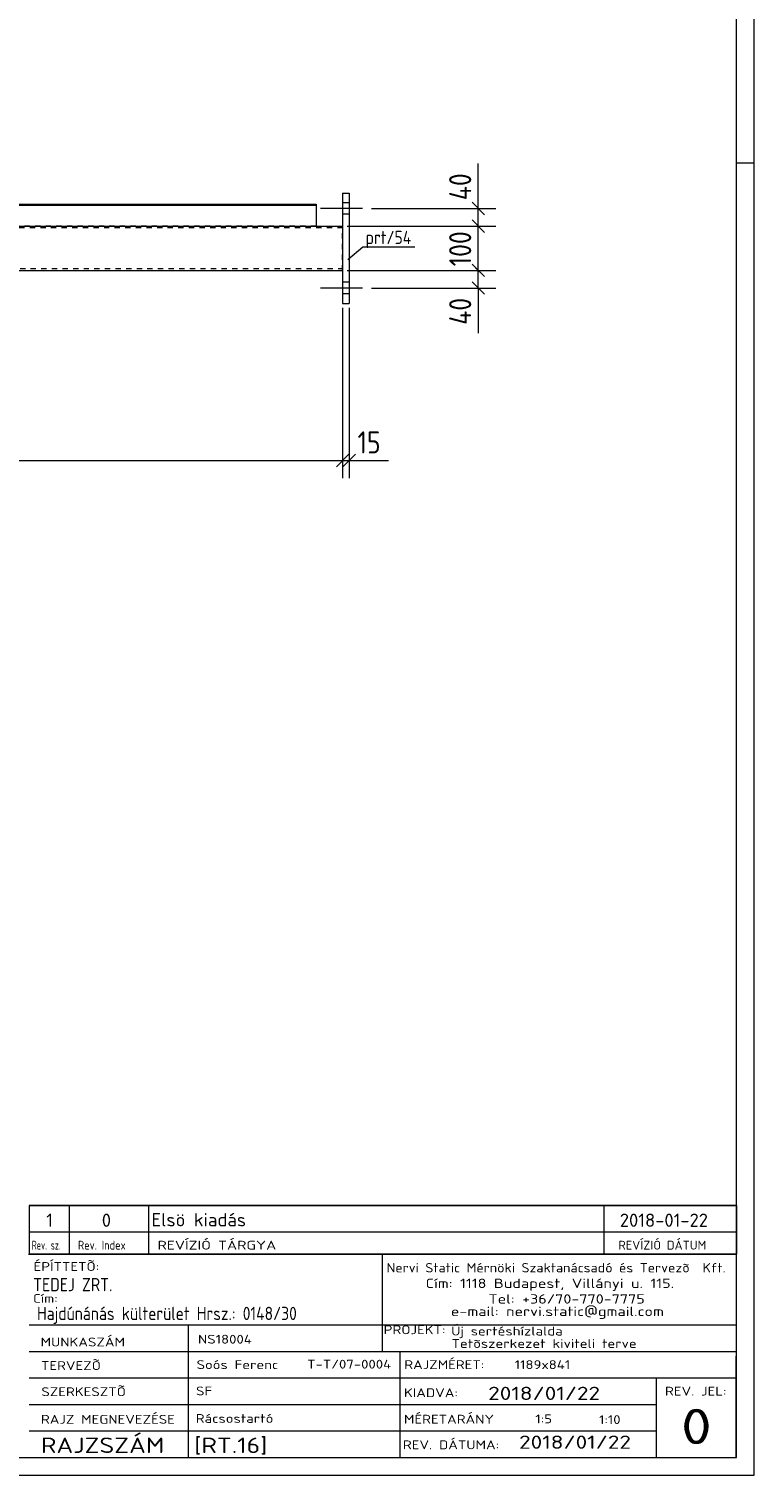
# Model space of a CAD drawing. Header units: millimetres. Extents: x 1 to 1188, y 1 to 840.
# Tile 5 of 6: x 1024 to 1188, y 1 to 328. Entities that reach past the tile are written whole.
import ezdxf

# ---------------------------------------------------------------- set-up
doc = ezdxf.new("R2010")
doc.units = ezdxf.units.MM
doc.header["$LTSCALE"] = 0.6
doc.linetypes.add('XKITLINE00', pattern=[0])
doc.linetypes.add('XKITLINE02', pattern=[4, 2, -2])
for name, color, linetype, lineweight in [('Bolt', 7, 'Continuous', 0), ('DrawingSheet', 5, 'Continuous', 0), ('OtherObjectType', 1, 'Continuous', 0), ('Part', 2, 'Continuous', 0), ('PartMark', 3, 'Continuous', 0), ('Z-DIMENSIONS', 1, 'Continuous', 0)]:
    doc.layers.add(name, color=color, linetype=linetype, lineweight=lineweight)
doc.styles.add('ISOCPEUR', font='ISOCPEUR.TTF')

msp = doc.modelspace()

# ---------------------------------------------------------------- linework, layer by layer
at = {"layer": 'Bolt', "color": 4, "linetype": 'XKITLINE00', "lineweight": 0}
for p, q in [((1096.4, 289.05), (1094.9, 289.05)), ((1096.4, 289.05), (1094.9, 289.05)), ((1099.4, 287.75), (1089.9, 287.75)), ((1099.4, 287.75), (1089.9, 287.75)), ((1096.4, 286.45), (1094.9, 286.45)), ((1096.4, 286.45), (1094.9, 286.45)), ((1099.4, 269.75), (1089.9, 269.75)), ((1099.4, 269.75), (1089.9, 269.75)), ((1096.4, 271.05), (1094.9, 271.05)), ((1096.4, 271.05), (1094.9, 271.05)), ((1096.4, 268.45), (1094.9, 268.45)), ((1096.4, 268.45), (1094.9, 268.45))]:
    msp.add_line(p, q, dxfattribs=at)
at = {"layer": 'DrawingSheet', "color": 2, "linetype": 'XKITLINE00', "lineweight": 0}
for p, q in [((1188, 1), (1188, 840)), ((1188, 298), (1184, 298)), ((1, 1), (1188, 1))]:
    msp.add_line(p, q, dxfattribs=at)
at = {"layer": 'DrawingSheet', "color": 3, "linetype": 'XKITLINE00', "lineweight": 0}
for p, q in [((1184, 5), (1184, 836)), ((5, 5), (1184, 5))]:
    msp.add_line(p, q, dxfattribs=at)
at = {"layer": 'OtherObjectType', "color": 7, "linetype": 'XKITLINE00', "lineweight": 0}
for p, q in [((1024, 62.05), (1184, 62.05)), ((1024, 62.05), (1024, 56.05)), ((1033, 62.05), (1033, 56.05)), ((1051, 62.05), (1051, 56.05)), ((1154, 62.05), (1154, 56.05)), ((1184, 62.05), (1184, 56.05)), ((1024, 56.05), (1024, 51.05)), ((1024, 56.05), (1184, 56.05)), ((1033, 56.05), (1033, 51.05)), ((1051, 56.05), (1051, 51.05)), ((1154, 56.05), (1154, 51.05)), ((1184, 56.05), (1184, 51.05)), ((1023.84, 51.05), (1184, 51.05)), ((1184, 51.05), (1024, 51.05)), ((1103.84, 51), (1103.84, 35)), ((1183.98, 5), (1184, 51.05)), ((1023.98, 35), (1183.98, 35)), ((1059.98, 35), (1059.98, 5)), ((1103.84, 35), (1103.84, 29)), ((1023.98, 29), (1107.84, 29)), ((1107.84, 29), (1107.84, 5)), ((1107.84, 29), (1183.84, 29)), ((1023.98, 23), (1183.98, 23)), ((1165.84, 23), (1165.84, 5)), ((1023.98, 17), (1165.84, 17)), ((1023.98, 11), (1165.98, 11)), ((1023.98, 5), (1183.98, 5))]:
    msp.add_line(p, q, dxfattribs=at)
at = {"layer": 'OtherObjectType', "color": 1, "linetype": 'XKITLINE00', "lineweight": 0}
for p, q in [((1184, 62.05), (1024, 62.05)), ((1024, 56.05), (1184, 56.05))]:
    msp.add_line(p, q, dxfattribs=at)
at = {"layer": 'Part', "color": 2, "linetype": 'XKITLINE00', "lineweight": 0}
for p, q in [((1088.9, 288.45), (258.45, 288.45)), ((525.99, 288.75), (1088.9, 288.75)), ((1088.9, 288.75), (1088.9, 283.75)), ((1094.9, 291.25), (1094.9, 266.25)), ((1094.9, 291.25), (1096.4, 291.25)), ((1096.4, 291.25), (1096.4, 266.25)), ((97.9, 283.75), (1094.9, 283.75)), ((97.9, 273.75), (1094.9, 273.75)), ((1094.9, 266.25), (1096.4, 266.25))]:
    msp.add_line(p, q, dxfattribs=at)
at = {"layer": 'Part', "color": 7, "linetype": 'XKITLINE02', "lineweight": 0}
for p, q in [((1094.9, 283.35), (97.9, 283.35)), ((1088.9, 283.75), (103.9, 283.75)), ((1094.9, 273.75), (1094.9, 283.75)), ((97.9, 274.15), (1094.9, 274.15))]:
    msp.add_line(p, q, dxfattribs=at)
at = {"layer": 'PartMark', "color": 7, "linetype": 'XKITLINE00', "lineweight": 0}
for p, q in [((1096.07, 276.24), (1099.5, 279.11)), ((1099.5, 279.11), (1111.27, 279.11))]:
    msp.add_line(p, q, dxfattribs=at)
at = {"layer": 'Z-DIMENSIONS', "color": 7, "linetype": 'XKITLINE00', "lineweight": 0}
for p, q in [((1125.6, 287.75), (1125.6, 297.95)), ((1125.6, 287.75), (1125.6, 297.95)), ((1124.18, 289.17), (1127.01, 286.34)), ((1101.4, 287.75), (1129.6, 287.75)), ((1124.18, 285.17), (1127.01, 282.34)), ((1124.18, 285.17), (1127.01, 282.34)), ((1125.6, 283.75), (1125.6, 287.75)), ((1095.9, 283.75), (1129.6, 283.75)), ((1095.9, 283.75), (1118, 283.75)), ((1125, 283.75), (1129.6, 283.75)), ((1125.6, 273.75), (1125.6, 283.75)), ((1124.18, 275.17), (1127.01, 272.34)), ((1095.9, 273.75), (1118, 273.75)), ((1095.9, 273.75), (1129.6, 273.75)), ((1125, 274.35), (1127.01, 272.34)), ((1125, 273.75), (1129.6, 273.75)), ((1125.6, 269.75), (1125.6, 273.75)), ((1101.4, 269.75), (1129.6, 269.75)), ((1124.18, 271.17), (1127.01, 268.34)), ((1125.6, 269.75), (1125.6, 259.56)), ((1125.6, 269.75), (1125.6, 259.56)), ((1094.9, 265.25), (1094.9, 226.7)), ((1094.9, 265.25), (1094.9, 226.7)), ((1096.4, 265.25), (1096.4, 226.7)), ((97.9, 230.7), (1094.9, 230.7)), ((1096.31, 232.11), (1093.48, 229.29)), ((1096.31, 232.11), (1093.48, 229.29)), ((1094.9, 230.7), (1096.4, 230.7)), ((1097.81, 232.11), (1094.98, 229.29)), ((1096.4, 230.7), (1105.3, 230.7)), ((1096.4, 230.7), (1105.3, 230.7))]:
    msp.add_line(p, q, dxfattribs=at)
at = {"layer": 'Z-DIMENSIONS', "color": 3}
for p in [(1125.6, 287.75), (1125.6, 283.75), (1125.6, 283.75), (1125.6, 273.75), (1125.6, 273.75), (1125.6, 269.75), (1094.9, 230.7), (1094.9, 230.7), (1096.4, 230.7)]:
    msp.add_point(p, dxfattribs=at)

# ---------------------------------------------------------------- texts
at = {"layer": 'OtherObjectType', "color": 7, "style": 'ISOCPEUR'}
for s, height, width, p in [('1', 3, 1.017001, (1027.82, 57.2)), ('0', 3, 1.017001, (1040.4, 57.2)), ('Elsö kiadás', 3, 1.017001, (1051.63, 57.31)), ('2018-01-22', 3, 1.017001, (1157.62, 57.2)), ('Rev. sz.', 2, 0.68, (1024.54, 52.05)), ('Rev. Index', 2, 0.85, (1035, 52.05)), ('REVÍZIÓ TÁRGYA', 2, 1.275, (1053, 52.05)), ('REVÍZIÓ DÁTUM', 2, 1.02, (1157.28, 52.05)), ('ÉPÍTTETÕ:', 2, 1.211571, (1024.96, 47.22)), ('Nervi Static Mérnöki\xa0Szaktanácsadó\xa0és\xa0Tervezõ  Kft.', 2.1176, 1.08375, (1104.84, 46.88)), ('Cím:\xa01118 Budapest, Villányi u. 115.', 2.1176, 1.250101, (1113.68, 43.35)), ('TEDEJ ZRT.', 3, 0.85, (1024.87, 42.62)), ('Cím:', 2, 1.211571, (1024.84, 40)), ('Hajdúnánás külterület Hrsz.: 0148/30', 3, 0.85, (1025.73, 36.1)), ('e-mail:\xa0nervi.static@gmail.com', 2.1176, 1.250101, (1119.38, 37)), ('Tel:\xa0+36/70-770-7775', 2.1176, 1.250101, (1127.91, 39.82)), ('MUNKASZÁM', 2, 1.211571, (1026.55, 30.12)), ('NS18004', 2, 1.211571, (1062.17, 30.76)), ('PROJEKT:', 2, 1.211571, (1104.18, 32.9)), ('Új sertéshízlalda', 2, 1.211571, (1119.47, 32.6)), ('Tetõszerkezet kiviteli terve', 2, 1.211571, (1119.54, 29.78)), ('TERVEZÕ', 2, 1.211571, (1026.63, 24.79)), ('Soós Ferenc', 2, 1.211571, (1061.84, 25)), ('T-T/07-0004', 2, 1.211571, (1086.86, 25.11)), ('RAJZMÉRET:', 2, 1.211571, (1108.84, 25)), ('1189x841', 2, 1.211571, (1133.84, 25)), ('SZERKESZTÕ', 2, 1.211571, (1026.72, 18.87)), ('SF', 2, 1.211571, (1061.72, 19.04)), ('KIADVA:', 2, 1.211571, (1108.78, 18.64)), ('2018/01/22', 3, 1.275, (1127.84, 18)), ('REV. JEL:', 2, 1.211571, (1167.84, 19)), ('RAJZ MEGNEVEZÉSE', 2, 1.211571, (1026.62, 12.62)), ('Rácsostartó', 2, 1.211571, (1061.65, 12.82)), ('MÉRETARÁNY', 2, 1.211571, (1108.78, 12.65)), ('1:5', 2, 1.211571, (1138.51, 12.72)), ('1:10', 2, 1.211571, (1152.92, 12.55)), ('0', 8, 1.275, (1171.45, 8)), ('RAJZSZÁM', 3.5, 1.211571, (1026.62, 6)), ('2018/01/22', 3, 1.275, (1134.83, 6.95)), ('[RT.16]', 3.5, 1.211571, (1061.3, 5.99)), ('REV. DÁTUMA:', 2, 1.211571, (1108.53, 6.85))]:
    msp.add_text(s, height=height, dxfattribs=dict(at, width=width)).set_placement(p)
at = {"layer": 'PartMark', "color": 3, "style": 'ISOCPEUR', "width": 0.85}
msp.add_text('prt/54', height=3, dxfattribs=at).set_placement((1100.1, 279.71))
at = {"layer": 'Z-DIMENSIONS', "color": 3, "style": 'ISOCPEUR', "width": 0.85}
for s, p in [('40', (1124, 289.63)), ('100', (1124, 274.67)), ('40', (1124, 261.43))]:
    msp.add_text(s, height=5, rotation=90.0002, dxfattribs=at).set_placement(p)
msp.add_text('15', height=5, dxfattribs=at).set_placement((1098.27, 232.3))

doc.saveas('drawing.dxf')
